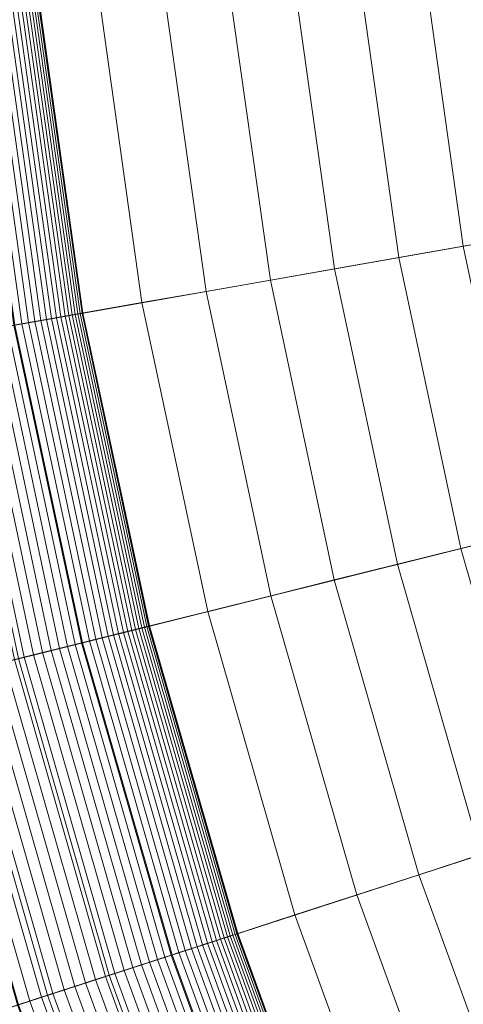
# Model space of a CAD drawing. Header units: centimetres. Extents: x -3.03 to 4.16, y -5.77 to 1.42.
# Tile 75 of 256: x -1.42 to -1.23, y -2.82 to -2.39. Entities that reach past the tile are written whole.
import ezdxf

# ---------------------------------------------------------------- set-up
doc = ezdxf.new("R2010")
doc.units = ezdxf.units.CM
doc.header["$LTSCALE"] = 2.54
doc.layers.add('Lucido design-1', color=7, linetype='Continuous')

# ---------------------------------------------------------------- blocks, each defined once
blk = doc.blocks.new('Gruppo-1')
at = {"color": 142, "linetype": 'Continuous', "lineweight": 9}
for points in [[(-3.03139, -2.30176, 37.14766), (-3.01387, -2.55233, 37.14766), (0.56289, -2.1764, 37.14766), (0.56288, -2.17625, 37.14766)], [(-3.01387, -2.55233, 37.14766), (-2.97891, -2.80107, 37.14766), (0.56291, -2.17655, 37.14766), (0.56289, -2.1764, 37.14766)], [(-2.97891, -2.80107, 37.14766), (-2.92669, -3.04676, 37.14766), (0.56294, -2.17669, 37.14766), (0.56291, -2.17655, 37.14766)], [(-2.92669, -3.04676, 37.14766), (-2.85746, -3.28821, 37.14766), (0.56298, -2.17684, 37.14766), (0.56294, -2.17669, 37.14766)], [(-2.85746, -3.28821, 37.14766), (-2.77155, -3.52424, 37.14766), (0.56304, -2.17698, 37.14766), (0.56298, -2.17684, 37.14766)], [(-2.77155, -3.52424, 37.14766), (-2.66938, -3.7537, 37.14766), (0.5631, -2.17712, 37.14766), (0.56304, -2.17698, 37.14766)], [(-2.66938, -3.7537, 37.14766), (-2.55146, -3.97548, 37.14766), (0.56317, -2.17725, 37.14766), (0.5631, -2.17712, 37.14766)], [(-2.55146, -3.97548, 37.14766), (-2.41836, -4.1885, 37.14766), (0.56325, -2.17738, 37.14766), (0.56317, -2.17725, 37.14766)], [(-2.41836, -4.1885, 37.14766), (-2.27072, -4.39171, 37.14766), (0.56334, -2.1775, 37.14766), (0.56325, -2.17738, 37.14766)], [(-2.27072, -4.39171, 37.14766), (-2.10926, -4.58412, 37.14766), (0.56343, -2.17762, 37.14766), (0.56334, -2.1775, 37.14766)], [(-2.10926, -4.58412, 37.14766), (-1.93478, -4.76481, 37.14766), (0.56354, -2.17773, 37.14766), (0.56343, -2.17762, 37.14766)], [(-1.93478, -4.76481, 37.14766), (-1.74811, -4.93288, 37.14766), (0.56365, -2.17783, 37.14766), (0.56354, -2.17773, 37.14766)], [(-1.74811, -4.93288, 37.14766), (-1.55018, -5.08752, 37.14766), (0.56377, -2.17792, 37.14766), (0.56365, -2.17783, 37.14766)], [(-1.55018, -5.08752, 37.14766), (-1.34194, -5.22798, 37.14766), (0.56389, -2.178, 37.14766), (0.56377, -2.17792, 37.14766)], [(-1.34194, -5.22798, 37.14766), (-1.12441, -5.35357, 37.14766), (0.56403, -2.17808, 37.14766), (0.56389, -2.178, 37.14766)], [(-1.52252, -2.24907, 34.15789), (-1.51235, -2.39451, 34.15789), (-1.4129, -2.38406, 34.15789), (-1.42258, -2.24558, 34.15789)], [(-1.24635, -2.36655, 38.02196), (-1.22865, -2.49245, 38.02196), (-1.25656, -2.49737, 38.01503), (-1.27453, -2.36952, 38.01503)], [(-1.21814, -2.36359, 38.02879), (-1.20072, -2.48752, 38.02879), (-1.22865, -2.49245, 38.02196), (-1.24635, -2.36655, 38.02196)], [(-1.27453, -2.36952, 38.01503), (-1.25656, -2.49737, 38.01503), (-1.28445, -2.50229, 38.008), (-1.3027, -2.37248, 38.008)], [(-1.33083, -2.37543, 38.00087), (-1.31232, -2.5072, 38.00087), (-1.34016, -2.51211, 37.99364), (-1.35895, -2.37839, 37.99364)], [(-1.3027, -2.37248, 38.008), (-1.28445, -2.50229, 38.008), (-1.31232, -2.5072, 38.00087), (-1.33083, -2.37543, 38.00087)], [(-1.35895, -2.37839, 37.99364), (-1.34016, -2.51211, 37.99364), (-1.36797, -2.51701, 37.98631), (-1.38704, -2.38134, 37.98631)], [(-1.51235, -2.39451, 34.15789), (-1.49206, -2.53889, 34.15789), (-1.39358, -2.52153, 34.15789), (-1.4129, -2.38406, 34.15789)], [(-1.38704, -2.38134, 37.98631), (-1.36797, -2.51701, 37.98631), (-1.39576, -2.52191, 37.97888), (-1.4151, -2.38429, 37.97888)], [(-1.41325, -2.3841, 35.71064), (-1.39393, -2.52159, 35.71064), (-1.39394, -2.52159, 35.71075), (-1.41326, -2.3841, 35.71075)], [(-1.41325, -2.3841, 35.71053), (-1.39392, -2.52159, 35.71053), (-1.39393, -2.52159, 35.71064), (-1.41325, -2.3841, 35.71064)], [(-1.41324, -2.3841, 35.71043), (-1.39392, -2.52159, 35.71043), (-1.39392, -2.52159, 35.71053), (-1.41325, -2.3841, 35.71053)], [(-1.41323, -2.3841, 35.71032), (-1.39391, -2.52159, 35.71032), (-1.39392, -2.52159, 35.71043), (-1.41324, -2.3841, 35.71043)], [(-1.41323, -2.38409, 35.71022), (-1.3939, -2.52159, 35.71022), (-1.39391, -2.52159, 35.71032), (-1.41323, -2.3841, 35.71032)], [(-1.41322, -2.38409, 35.71011), (-1.3939, -2.52158, 35.71011), (-1.3939, -2.52159, 35.71022), (-1.41323, -2.38409, 35.71022)], [(-1.41321, -2.38409, 35.71001), (-1.39389, -2.52158, 35.71001), (-1.3939, -2.52158, 35.71011), (-1.41322, -2.38409, 35.71011)], [(-1.41321, -2.38409, 35.7099), (-1.39389, -2.52158, 35.7099), (-1.39389, -2.52158, 35.71001), (-1.41321, -2.38409, 35.71001)], [(-1.4132, -2.38409, 35.7098), (-1.39388, -2.52158, 35.7098), (-1.39389, -2.52158, 35.7099), (-1.41321, -2.38409, 35.7099)], [(-1.4132, -2.38409, 35.70969), (-1.39387, -2.52158, 35.70969), (-1.39388, -2.52158, 35.7098), (-1.4132, -2.38409, 35.7098)], [(-1.41319, -2.38409, 35.70959), (-1.39387, -2.52158, 35.70959), (-1.39387, -2.52158, 35.70969), (-1.4132, -2.38409, 35.70969)], [(-1.41318, -2.38409, 35.70948), (-1.39386, -2.52158, 35.70948), (-1.39387, -2.52158, 35.70959), (-1.41319, -2.38409, 35.70959)], [(-1.41318, -2.38409, 35.70937), (-1.39385, -2.52158, 35.70937), (-1.39386, -2.52158, 35.70948), (-1.41318, -2.38409, 35.70948)], [(-1.41317, -2.38409, 35.70927), (-1.39385, -2.52157, 35.70927), (-1.39385, -2.52158, 35.70937), (-1.41318, -2.38409, 35.70937)], [(-1.41316, -2.38409, 35.70916), (-1.39384, -2.52157, 35.70916), (-1.39385, -2.52157, 35.70927), (-1.41317, -2.38409, 35.70927)], [(-1.41316, -2.38409, 35.70906), (-1.39383, -2.52157, 35.70906), (-1.39384, -2.52157, 35.70916), (-1.41316, -2.38409, 35.70916)], [(-1.41315, -2.38409, 35.70895), (-1.39383, -2.52157, 35.70895), (-1.39383, -2.52157, 35.70906), (-1.41316, -2.38409, 35.70906)], [(-1.41314, -2.38409, 35.70885), (-1.39382, -2.52157, 35.70885), (-1.39383, -2.52157, 35.70895), (-1.41315, -2.38409, 35.70895)], [(-1.41313, -2.38408, 35.70864), (-1.39381, -2.52157, 35.70864), (-1.39381, -2.52157, 35.70874), (-1.41314, -2.38409, 35.70874)], [(-1.41314, -2.38409, 35.70874), (-1.39381, -2.52157, 35.70874), (-1.39382, -2.52157, 35.70885), (-1.41314, -2.38409, 35.70885)], [(-1.41312, -2.38408, 35.70853), (-1.3938, -2.52157, 35.70853), (-1.39381, -2.52157, 35.70864), (-1.41313, -2.38408, 35.70864)], [(-1.41312, -2.38408, 35.70843), (-1.3938, -2.52157, 35.70843), (-1.3938, -2.52157, 35.70853), (-1.41312, -2.38408, 35.70853)], [(-1.41311, -2.38408, 35.70832), (-1.39379, -2.52156, 35.70832), (-1.3938, -2.52157, 35.70843), (-1.41312, -2.38408, 35.70843)], [(-1.4131, -2.38408, 35.70822), (-1.39378, -2.52156, 35.70822), (-1.39379, -2.52156, 35.70832), (-1.41311, -2.38408, 35.70832)], [(-1.4131, -2.38408, 35.70811), (-1.39378, -2.52156, 35.70811), (-1.39378, -2.52156, 35.70822), (-1.4131, -2.38408, 35.70822)], [(-1.41309, -2.38408, 35.708), (-1.39377, -2.52156, 35.708), (-1.39378, -2.52156, 35.70811), (-1.4131, -2.38408, 35.70811)], [(-1.41309, -2.38408, 35.7079), (-1.39376, -2.52156, 35.7079), (-1.39377, -2.52156, 35.708), (-1.41309, -2.38408, 35.708)], [(-1.41308, -2.38408, 35.70779), (-1.39376, -2.52156, 35.70779), (-1.39376, -2.52156, 35.7079), (-1.41309, -2.38408, 35.7079)], [(-1.41307, -2.38408, 35.70769), (-1.39375, -2.52156, 35.70769), (-1.39376, -2.52156, 35.70779), (-1.41308, -2.38408, 35.70779)], [(-1.4129, -2.38406, 35.59964), (-1.39358, -2.52153, 35.59964), (-1.39375, -2.52156, 35.70769), (-1.41307, -2.38408, 35.70769)], [(-1.4129, -2.38406, 34.15789), (-1.39358, -2.52153, 34.15789), (-1.39358, -2.52153, 35.59964), (-1.4129, -2.38406, 35.59964)], [(-1.4151, -2.38429, 37.97888), (-1.39576, -2.52191, 37.97888), (-1.42353, -2.52681, 37.97136), (-1.44314, -2.38724, 37.97136)], [(-1.43961, -2.38687, 35.8745), (-1.42003, -2.52619, 35.8745), (-1.42308, -2.52673, 35.88593), (-1.44269, -2.38719, 35.88593)], [(-1.43669, -2.38656, 35.86302), (-1.41714, -2.52568, 35.86302), (-1.42003, -2.52619, 35.8745), (-1.43961, -2.38687, 35.8745)], [(-1.43393, -2.38627, 35.85151), (-1.41441, -2.5252, 35.85151), (-1.41714, -2.52568, 35.86302), (-1.43669, -2.38656, 35.86302)], [(-1.43133, -2.386, 35.83995), (-1.41183, -2.52475, 35.83995), (-1.41441, -2.5252, 35.85151), (-1.43393, -2.38627, 35.85151)], [(-1.42889, -2.38574, 35.82837), (-1.40941, -2.52432, 35.82837), (-1.41183, -2.52475, 35.83995), (-1.43133, -2.386, 35.83995)], [(-1.42661, -2.3855, 35.81675), (-1.40715, -2.52392, 35.81675), (-1.40941, -2.52432, 35.82837), (-1.42889, -2.38574, 35.82837)], [(-1.42448, -2.38528, 35.8051), (-1.40505, -2.52355, 35.8051), (-1.40715, -2.52392, 35.81675), (-1.42661, -2.3855, 35.81675)], [(-1.42252, -2.38507, 35.79342), (-1.4031, -2.52321, 35.79342), (-1.40505, -2.52355, 35.8051), (-1.42448, -2.38528, 35.8051)], [(-1.42072, -2.38488, 35.78171), (-1.40132, -2.52289, 35.78171), (-1.4031, -2.52321, 35.79342), (-1.42252, -2.38507, 35.79342)], [(-1.41907, -2.38471, 35.76999), (-1.39969, -2.52261, 35.76999), (-1.40132, -2.52289, 35.78171), (-1.42072, -2.38488, 35.78171)], [(-1.41759, -2.38455, 35.75823), (-1.39823, -2.52235, 35.75823), (-1.39969, -2.52261, 35.76999), (-1.41907, -2.38471, 35.76999)], [(-1.41627, -2.38441, 35.74646), (-1.39692, -2.52212, 35.74646), (-1.39823, -2.52235, 35.75823), (-1.41759, -2.38455, 35.75823)], [(-1.41512, -2.38429, 35.73468), (-1.39578, -2.52192, 35.73468), (-1.39692, -2.52212, 35.74646), (-1.41627, -2.38441, 35.74646)], [(-1.41412, -2.38419, 35.72288), (-1.39479, -2.52174, 35.72288), (-1.39578, -2.52192, 35.73468), (-1.41512, -2.38429, 35.73468)], [(-1.41328, -2.3841, 35.71106), (-1.39396, -2.52159, 35.71106), (-1.39479, -2.52174, 35.72288), (-1.41412, -2.38419, 35.72288)], [(-1.41327, -2.3841, 35.71096), (-1.39395, -2.52159, 35.71096), (-1.39396, -2.52159, 35.71106), (-1.41328, -2.3841, 35.71106)], [(-1.41327, -2.3841, 35.71085), (-1.39394, -2.52159, 35.71085), (-1.39395, -2.52159, 35.71096), (-1.41327, -2.3841, 35.71096)], [(-1.41326, -2.3841, 35.71075), (-1.39394, -2.52159, 35.71075), (-1.39394, -2.52159, 35.71085), (-1.41327, -2.3841, 35.71085)], [(-1.22865, -2.49245, 38.02196), (-1.20222, -2.6168, 38.02196), (-1.22972, -2.62365, 38.01503), (-1.25656, -2.49737, 38.01503)], [(-1.25656, -2.49737, 38.01503), (-1.22972, -2.62365, 38.01503), (-1.2572, -2.63051, 38.008), (-1.28445, -2.50229, 38.008)], [(-1.28445, -2.50229, 38.008), (-1.2572, -2.63051, 38.008), (-1.28465, -2.63735, 38.00087), (-1.31232, -2.5072, 38.00087)], [(-1.31232, -2.5072, 38.00087), (-1.28465, -2.63735, 38.00087), (-1.31208, -2.64419, 37.99364), (-1.34016, -2.51211, 37.99364)], [(-1.34016, -2.51211, 37.99364), (-1.31208, -2.64419, 37.99364), (-1.33949, -2.65102, 37.98631), (-1.36797, -2.51701, 37.98631)], [(-1.36797, -2.51701, 37.98631), (-1.33949, -2.65102, 37.98631), (-1.36687, -2.65785, 37.97888), (-1.39576, -2.52191, 37.97888)], [(-1.49206, -2.53889, 34.15789), (-1.46174, -2.6815, 34.15789), (-1.36471, -2.65731, 34.15789), (-1.39358, -2.52153, 34.15789)], [(-1.39576, -2.52191, 37.97888), (-1.36687, -2.65785, 37.97888), (-1.39422, -2.66467, 37.97136), (-1.42353, -2.52681, 37.97136)], [(-1.41183, -2.52475, 35.83995), (-1.3827, -2.6618, 35.83995), (-1.38524, -2.66243, 35.85151), (-1.41441, -2.5252, 35.85151)], [(-1.40941, -2.52432, 35.82837), (-1.38032, -2.6612, 35.82837), (-1.3827, -2.6618, 35.83995), (-1.41183, -2.52475, 35.83995)], [(-1.40715, -2.52392, 35.81675), (-1.37809, -2.66065, 35.81675), (-1.38032, -2.6612, 35.82837), (-1.40941, -2.52432, 35.82837)], [(-1.40505, -2.52355, 35.8051), (-1.37602, -2.66013, 35.8051), (-1.37809, -2.66065, 35.81675), (-1.40715, -2.52392, 35.81675)], [(-1.4031, -2.52321, 35.79342), (-1.3741, -2.65965, 35.79342), (-1.37602, -2.66013, 35.8051), (-1.40505, -2.52355, 35.8051)], [(-1.40132, -2.52289, 35.78171), (-1.37234, -2.65921, 35.78171), (-1.3741, -2.65965, 35.79342), (-1.4031, -2.52321, 35.79342)], [(-1.39969, -2.52261, 35.76999), (-1.37074, -2.65882, 35.76999), (-1.37234, -2.65921, 35.78171), (-1.40132, -2.52289, 35.78171)], [(-1.39823, -2.52235, 35.75823), (-1.3693, -2.65845, 35.75823), (-1.37074, -2.65882, 35.76999), (-1.39969, -2.52261, 35.76999)], [(-1.39692, -2.52212, 35.74646), (-1.36801, -2.65813, 35.74646), (-1.3693, -2.65845, 35.75823), (-1.39823, -2.52235, 35.75823)], [(-1.39578, -2.52192, 35.73468), (-1.36688, -2.65785, 35.73468), (-1.36801, -2.65813, 35.74646), (-1.39692, -2.52212, 35.74646)], [(-1.39479, -2.52174, 35.72288), (-1.36591, -2.65761, 35.72288), (-1.36688, -2.65785, 35.73468), (-1.39578, -2.52192, 35.73468)], [(-1.39396, -2.52159, 35.71106), (-1.36509, -2.65741, 35.71106), (-1.36591, -2.65761, 35.72288), (-1.39479, -2.52174, 35.72288)], [(-1.39395, -2.52159, 35.71096), (-1.36508, -2.6574, 35.71096), (-1.36509, -2.65741, 35.71106), (-1.39396, -2.52159, 35.71106)], [(-1.39394, -2.52159, 35.71085), (-1.36508, -2.6574, 35.71085), (-1.36508, -2.6574, 35.71096), (-1.39395, -2.52159, 35.71096)], [(-1.39394, -2.52159, 35.71075), (-1.36507, -2.6574, 35.71075), (-1.36508, -2.6574, 35.71085), (-1.39394, -2.52159, 35.71085)], [(-1.39393, -2.52159, 35.71064), (-1.36506, -2.6574, 35.71064), (-1.36507, -2.6574, 35.71075), (-1.39394, -2.52159, 35.71075)], [(-1.39392, -2.52159, 35.71053), (-1.36506, -2.6574, 35.71053), (-1.36506, -2.6574, 35.71064), (-1.39393, -2.52159, 35.71064)], [(-1.39392, -2.52159, 35.71043), (-1.36505, -2.6574, 35.71043), (-1.36506, -2.6574, 35.71053), (-1.39392, -2.52159, 35.71053)], [(-1.39391, -2.52159, 35.71032), (-1.36504, -2.65739, 35.71032), (-1.36505, -2.6574, 35.71043), (-1.39392, -2.52159, 35.71043)], [(-1.3939, -2.52159, 35.71022), (-1.36504, -2.65739, 35.71022), (-1.36504, -2.65739, 35.71032), (-1.39391, -2.52159, 35.71032)], [(-1.3939, -2.52158, 35.71011), (-1.36503, -2.65739, 35.71011), (-1.36504, -2.65739, 35.71022), (-1.3939, -2.52159, 35.71022)], [(-1.39389, -2.52158, 35.71001), (-1.36503, -2.65739, 35.71001), (-1.36503, -2.65739, 35.71011), (-1.3939, -2.52158, 35.71011)], [(-1.39389, -2.52158, 35.7099), (-1.36502, -2.65739, 35.7099), (-1.36503, -2.65739, 35.71001), (-1.39389, -2.52158, 35.71001)], [(-1.39388, -2.52158, 35.7098), (-1.36501, -2.65739, 35.7098), (-1.36502, -2.65739, 35.7099), (-1.39389, -2.52158, 35.7099)], [(-1.39387, -2.52158, 35.70969), (-1.36501, -2.65738, 35.70969), (-1.36501, -2.65739, 35.7098), (-1.39388, -2.52158, 35.7098)], [(-1.39387, -2.52158, 35.70959), (-1.365, -2.65738, 35.70959), (-1.36501, -2.65738, 35.70969), (-1.39387, -2.52158, 35.70969)], [(-1.39386, -2.52158, 35.70948), (-1.36499, -2.65738, 35.70948), (-1.365, -2.65738, 35.70959), (-1.39387, -2.52158, 35.70959)], [(-1.39385, -2.52158, 35.70937), (-1.36499, -2.65738, 35.70937), (-1.36499, -2.65738, 35.70948), (-1.39386, -2.52158, 35.70948)], [(-1.39385, -2.52157, 35.70927), (-1.36498, -2.65738, 35.70927), (-1.36499, -2.65738, 35.70937), (-1.39385, -2.52158, 35.70937)], [(-1.39384, -2.52157, 35.70916), (-1.36497, -2.65738, 35.70916), (-1.36498, -2.65738, 35.70927), (-1.39385, -2.52157, 35.70927)], [(-1.39383, -2.52157, 35.70906), (-1.36497, -2.65738, 35.70906), (-1.36497, -2.65738, 35.70916), (-1.39384, -2.52157, 35.70916)], [(-1.39383, -2.52157, 35.70895), (-1.36496, -2.65737, 35.70895), (-1.36497, -2.65738, 35.70906), (-1.39383, -2.52157, 35.70906)], [(-1.39382, -2.52157, 35.70885), (-1.36496, -2.65737, 35.70885), (-1.36496, -2.65737, 35.70895), (-1.39383, -2.52157, 35.70895)], [(-1.39381, -2.52157, 35.70874), (-1.36495, -2.65737, 35.70874), (-1.36496, -2.65737, 35.70885), (-1.39382, -2.52157, 35.70885)], [(-1.39381, -2.52157, 35.70864), (-1.36494, -2.65737, 35.70864), (-1.36495, -2.65737, 35.70874), (-1.39381, -2.52157, 35.70874)], [(-1.3938, -2.52157, 35.70853), (-1.36494, -2.65737, 35.70853), (-1.36494, -2.65737, 35.70864), (-1.39381, -2.52157, 35.70864)], [(-1.39379, -2.52156, 35.70832), (-1.36492, -2.65736, 35.70832), (-1.36493, -2.65737, 35.70843), (-1.3938, -2.52157, 35.70843)], [(-1.3938, -2.52157, 35.70843), (-1.36493, -2.65737, 35.70843), (-1.36494, -2.65737, 35.70853), (-1.3938, -2.52157, 35.70853)], [(-1.39378, -2.52156, 35.70822), (-1.36492, -2.65736, 35.70822), (-1.36492, -2.65736, 35.70832), (-1.39379, -2.52156, 35.70832)], [(-1.39378, -2.52156, 35.70811), (-1.36491, -2.65736, 35.70811), (-1.36492, -2.65736, 35.70822), (-1.39378, -2.52156, 35.70822)], [(-1.39377, -2.52156, 35.708), (-1.36491, -2.65736, 35.708), (-1.36491, -2.65736, 35.70811), (-1.39378, -2.52156, 35.70811)], [(-1.39376, -2.52156, 35.7079), (-1.3649, -2.65736, 35.7079), (-1.36491, -2.65736, 35.708), (-1.39377, -2.52156, 35.708)], [(-1.39376, -2.52156, 35.70779), (-1.36489, -2.65736, 35.70779), (-1.3649, -2.65736, 35.7079), (-1.39376, -2.52156, 35.7079)], [(-1.39375, -2.52156, 35.70769), (-1.36489, -2.65736, 35.70769), (-1.36489, -2.65736, 35.70779), (-1.39376, -2.52156, 35.70779)], [(-1.39358, -2.52153, 35.59964), (-1.36471, -2.65731, 35.59964), (-1.36489, -2.65736, 35.70769), (-1.39375, -2.52156, 35.70769)], [(-1.39358, -2.52153, 34.15789), (-1.36471, -2.65731, 34.15789), (-1.36471, -2.65731, 35.59964), (-1.39358, -2.52153, 35.59964)], [(-1.42353, -2.52681, 37.97136), (-1.39422, -2.66467, 37.97136), (-1.42155, -2.67148, 37.96374), (-1.45127, -2.5317, 37.96374)], [(-1.43681, -2.52915, 35.9312), (-1.40731, -2.66793, 35.9312), (-1.41107, -2.66887, 35.9424), (-1.44062, -2.52982, 35.9424)], [(-1.43314, -2.5285, 35.91996), (-1.4037, -2.66703, 35.91996), (-1.40731, -2.66793, 35.9312), (-1.43681, -2.52915, 35.9312)], [(-1.42963, -2.52789, 35.90866), (-1.40024, -2.66617, 35.90866), (-1.4037, -2.66703, 35.91996), (-1.43314, -2.5285, 35.91996)], [(-1.42628, -2.52729, 35.89732), (-1.39693, -2.66535, 35.89732), (-1.40024, -2.66617, 35.90866), (-1.42963, -2.52789, 35.90866)], [(-1.42308, -2.52673, 35.88593), (-1.39378, -2.66456, 35.88593), (-1.39693, -2.66535, 35.89732), (-1.42628, -2.52729, 35.89732)], [(-1.42003, -2.52619, 35.8745), (-1.39078, -2.66381, 35.8745), (-1.39378, -2.66456, 35.88593), (-1.42308, -2.52673, 35.88593)], [(-1.41714, -2.52568, 35.86302), (-1.38793, -2.6631, 35.86302), (-1.39078, -2.66381, 35.8745), (-1.42003, -2.52619, 35.8745)], [(-1.41441, -2.5252, 35.85151), (-1.38524, -2.66243, 35.85151), (-1.38793, -2.6631, 35.86302), (-1.41714, -2.52568, 35.86302)], [(-1.44871, -2.53125, 35.96462), (-1.41903, -2.67086, 35.96462), (-1.42324, -2.6719, 35.97564), (-1.45298, -2.532, 35.97564)], [(-1.44459, -2.53052, 35.95353), (-1.41497, -2.66984, 35.95353), (-1.41903, -2.67086, 35.96462), (-1.44871, -2.53125, 35.96462)], [(-1.44062, -2.52982, 35.9424), (-1.41107, -2.66887, 35.9424), (-1.41497, -2.66984, 35.95353), (-1.44459, -2.53052, 35.95353)], [(-1.20222, -2.6168, 38.02196), (-1.16718, -2.739, 38.02196), (-1.19413, -2.74776, 38.01503), (-1.22972, -2.62365, 38.01503)], [(-1.22972, -2.62365, 38.01503), (-1.19413, -2.74776, 38.01503), (-1.22107, -2.75651, 38.008), (-1.2572, -2.63051, 38.008)], [(-1.2572, -2.63051, 38.008), (-1.22107, -2.75651, 38.008), (-1.24798, -2.76525, 38.00087), (-1.28465, -2.63735, 38.00087)], [(-1.28465, -2.63735, 38.00087), (-1.24798, -2.76525, 38.00087), (-1.27486, -2.77399, 37.99364), (-1.31208, -2.64419, 37.99364)], [(-1.31208, -2.64419, 37.99364), (-1.27486, -2.77399, 37.99364), (-1.30172, -2.78272, 37.98631), (-1.33949, -2.65102, 37.98631)], [(-1.33949, -2.65102, 37.98631), (-1.30172, -2.78272, 37.98631), (-1.32856, -2.79144, 37.97888), (-1.36687, -2.65785, 37.97888)], [(-1.46174, -2.6815, 34.15789), (-1.42156, -2.82165, 34.15789), (-1.32645, -2.79075, 34.15789), (-1.36471, -2.65731, 34.15789)], [(-1.36509, -2.65741, 35.71106), (-1.32682, -2.79087, 35.71106), (-1.32762, -2.79113, 35.72288), (-1.36591, -2.65761, 35.72288)], [(-1.36508, -2.6574, 35.71096), (-1.32681, -2.79087, 35.71096), (-1.32682, -2.79087, 35.71106), (-1.36509, -2.65741, 35.71106)], [(-1.36508, -2.6574, 35.71085), (-1.32681, -2.79087, 35.71085), (-1.32681, -2.79087, 35.71096), (-1.36508, -2.6574, 35.71096)], [(-1.36507, -2.6574, 35.71075), (-1.3268, -2.79087, 35.71075), (-1.32681, -2.79087, 35.71085), (-1.36508, -2.6574, 35.71085)], [(-1.36506, -2.6574, 35.71064), (-1.32679, -2.79086, 35.71064), (-1.3268, -2.79087, 35.71075), (-1.36507, -2.6574, 35.71075)], [(-1.36506, -2.6574, 35.71053), (-1.32679, -2.79086, 35.71053), (-1.32679, -2.79086, 35.71064), (-1.36506, -2.6574, 35.71064)], [(-1.36505, -2.6574, 35.71043), (-1.32678, -2.79086, 35.71043), (-1.32679, -2.79086, 35.71053), (-1.36506, -2.6574, 35.71053)], [(-1.36504, -2.65739, 35.71032), (-1.32677, -2.79086, 35.71032), (-1.32678, -2.79086, 35.71043), (-1.36505, -2.6574, 35.71043)], [(-1.36504, -2.65739, 35.71022), (-1.32677, -2.79086, 35.71022), (-1.32677, -2.79086, 35.71032), (-1.36504, -2.65739, 35.71032)], [(-1.36503, -2.65739, 35.71011), (-1.32676, -2.79085, 35.71011), (-1.32677, -2.79086, 35.71022), (-1.36504, -2.65739, 35.71022)], [(-1.36503, -2.65739, 35.71001), (-1.32676, -2.79085, 35.71001), (-1.32676, -2.79085, 35.71011), (-1.36503, -2.65739, 35.71011)], [(-1.36502, -2.65739, 35.7099), (-1.32675, -2.79085, 35.7099), (-1.32676, -2.79085, 35.71001), (-1.36503, -2.65739, 35.71001)], [(-1.36501, -2.65739, 35.7098), (-1.32674, -2.79085, 35.7098), (-1.32675, -2.79085, 35.7099), (-1.36502, -2.65739, 35.7099)], [(-1.36501, -2.65738, 35.70969), (-1.32674, -2.79085, 35.70969), (-1.32674, -2.79085, 35.7098), (-1.36501, -2.65739, 35.7098)], [(-1.365, -2.65738, 35.70959), (-1.32673, -2.79084, 35.70959), (-1.32674, -2.79085, 35.70969), (-1.36501, -2.65738, 35.70969)], [(-1.36499, -2.65738, 35.70948), (-1.32672, -2.79084, 35.70948), (-1.32673, -2.79084, 35.70959), (-1.365, -2.65738, 35.70959)], [(-1.36499, -2.65738, 35.70937), (-1.32672, -2.79084, 35.70937), (-1.32672, -2.79084, 35.70948), (-1.36499, -2.65738, 35.70948)], [(-1.36498, -2.65738, 35.70927), (-1.32671, -2.79084, 35.70927), (-1.32672, -2.79084, 35.70937), (-1.36499, -2.65738, 35.70937)], [(-1.36497, -2.65738, 35.70916), (-1.32671, -2.79084, 35.70916), (-1.32671, -2.79084, 35.70927), (-1.36498, -2.65738, 35.70927)], [(-1.36496, -2.65737, 35.70895), (-1.32669, -2.79083, 35.70895), (-1.3267, -2.79083, 35.70906), (-1.36497, -2.65738, 35.70906)], [(-1.36497, -2.65738, 35.70906), (-1.3267, -2.79083, 35.70906), (-1.32671, -2.79084, 35.70916), (-1.36497, -2.65738, 35.70916)], [(-1.36496, -2.65737, 35.70885), (-1.32669, -2.79083, 35.70885), (-1.32669, -2.79083, 35.70895), (-1.36496, -2.65737, 35.70895)], [(-1.36495, -2.65737, 35.70874), (-1.32668, -2.79083, 35.70874), (-1.32669, -2.79083, 35.70885), (-1.36496, -2.65737, 35.70885)], [(-1.36494, -2.65737, 35.70864), (-1.32667, -2.79083, 35.70864), (-1.32668, -2.79083, 35.70874), (-1.36495, -2.65737, 35.70874)], [(-1.36494, -2.65737, 35.70853), (-1.32667, -2.79082, 35.70853), (-1.32667, -2.79083, 35.70864), (-1.36494, -2.65737, 35.70864)], [(-1.36493, -2.65737, 35.70843), (-1.32666, -2.79082, 35.70843), (-1.32667, -2.79082, 35.70853), (-1.36494, -2.65737, 35.70853)], [(-1.36492, -2.65736, 35.70832), (-1.32666, -2.79082, 35.70832), (-1.32666, -2.79082, 35.70843), (-1.36493, -2.65737, 35.70843)], [(-1.36492, -2.65736, 35.70822), (-1.32665, -2.79082, 35.70822), (-1.32666, -2.79082, 35.70832), (-1.36492, -2.65736, 35.70832)], [(-1.36491, -2.65736, 35.70811), (-1.32664, -2.79082, 35.70811), (-1.32665, -2.79082, 35.70822), (-1.36492, -2.65736, 35.70822)], [(-1.36491, -2.65736, 35.708), (-1.32664, -2.79081, 35.708), (-1.32664, -2.79082, 35.70811), (-1.36491, -2.65736, 35.70811)], [(-1.3649, -2.65736, 35.7079), (-1.32663, -2.79081, 35.7079), (-1.32664, -2.79081, 35.708), (-1.36491, -2.65736, 35.708)], [(-1.36489, -2.65736, 35.70779), (-1.32663, -2.79081, 35.70779), (-1.32663, -2.79081, 35.7079), (-1.3649, -2.65736, 35.7079)], [(-1.36471, -2.65731, 35.59964), (-1.32645, -2.79075, 35.59964), (-1.32662, -2.79081, 35.70769), (-1.36489, -2.65736, 35.70769)], [(-1.36489, -2.65736, 35.70769), (-1.32662, -2.79081, 35.70769), (-1.32663, -2.79081, 35.70779), (-1.36489, -2.65736, 35.70779)], [(-1.36471, -2.65731, 34.15789), (-1.32645, -2.79075, 34.15789), (-1.32645, -2.79075, 35.59964), (-1.36471, -2.65731, 35.59964)], [(-1.36687, -2.65785, 37.97888), (-1.32856, -2.79144, 37.97888), (-1.35537, -2.80015, 37.97136), (-1.39422, -2.66467, 37.97136)], [(-1.3827, -2.6618, 35.83995), (-1.34408, -2.79648, 35.83995), (-1.34657, -2.79729, 35.85151), (-1.38524, -2.66243, 35.85151)], [(-1.38032, -2.6612, 35.82837), (-1.34174, -2.79572, 35.82837), (-1.34408, -2.79648, 35.83995), (-1.3827, -2.6618, 35.83995)], [(-1.37809, -2.66065, 35.81675), (-1.33956, -2.79501, 35.81675), (-1.34174, -2.79572, 35.82837), (-1.38032, -2.6612, 35.82837)], [(-1.37602, -2.66013, 35.8051), (-1.33753, -2.79435, 35.8051), (-1.33956, -2.79501, 35.81675), (-1.37809, -2.66065, 35.81675)], [(-1.3741, -2.65965, 35.79342), (-1.33565, -2.79374, 35.79342), (-1.33753, -2.79435, 35.8051), (-1.37602, -2.66013, 35.8051)], [(-1.37234, -2.65921, 35.78171), (-1.33393, -2.79318, 35.78171), (-1.33565, -2.79374, 35.79342), (-1.3741, -2.65965, 35.79342)], [(-1.37074, -2.65882, 35.76999), (-1.33236, -2.79267, 35.76999), (-1.33393, -2.79318, 35.78171), (-1.37234, -2.65921, 35.78171)], [(-1.3693, -2.65845, 35.75823), (-1.33094, -2.79221, 35.75823), (-1.33236, -2.79267, 35.76999), (-1.37074, -2.65882, 35.76999)], [(-1.36801, -2.65813, 35.74646), (-1.32968, -2.7918, 35.74646), (-1.33094, -2.79221, 35.75823), (-1.3693, -2.65845, 35.75823)], [(-1.36688, -2.65785, 35.73468), (-1.32858, -2.79144, 35.73468), (-1.32968, -2.7918, 35.74646), (-1.36801, -2.65813, 35.74646)], [(-1.36591, -2.65761, 35.72288), (-1.32762, -2.79113, 35.72288), (-1.32858, -2.79144, 35.73468), (-1.36688, -2.65785, 35.73468)], [(-1.39422, -2.66467, 37.97136), (-1.35537, -2.80015, 37.97136), (-1.38216, -2.80885, 37.96374), (-1.42155, -2.67148, 37.96374)], [(-1.39693, -2.66535, 35.89732), (-1.35803, -2.80101, 35.89732), (-1.36127, -2.80207, 35.90866), (-1.40024, -2.66617, 35.90866)], [(-1.39378, -2.66456, 35.88593), (-1.35494, -2.80001, 35.88593), (-1.35803, -2.80101, 35.89732), (-1.39693, -2.66535, 35.89732)], [(-1.39078, -2.66381, 35.8745), (-1.352, -2.79905, 35.8745), (-1.35494, -2.80001, 35.88593), (-1.39378, -2.66456, 35.88593)], [(-1.38793, -2.6631, 35.86302), (-1.34921, -2.79815, 35.86302), (-1.352, -2.79905, 35.8745), (-1.39078, -2.66381, 35.8745)], [(-1.38524, -2.66243, 35.85151), (-1.34657, -2.79729, 35.85151), (-1.34921, -2.79815, 35.86302), (-1.38793, -2.6631, 35.86302)], [(-1.41497, -2.66984, 35.95353), (-1.37571, -2.80676, 35.95353), (-1.37969, -2.80805, 35.96462), (-1.41903, -2.67086, 35.96462)], [(-1.41107, -2.66887, 35.9424), (-1.37188, -2.80551, 35.9424), (-1.37571, -2.80676, 35.95353), (-1.41497, -2.66984, 35.95353)], [(-1.40731, -2.66793, 35.9312), (-1.3682, -2.80432, 35.9312), (-1.37188, -2.80551, 35.9424), (-1.41107, -2.66887, 35.9424)], [(-1.4037, -2.66703, 35.91996), (-1.36466, -2.80317, 35.91996), (-1.3682, -2.80432, 35.9312), (-1.40731, -2.66793, 35.9312)], [(-1.40024, -2.66617, 35.90866), (-1.36127, -2.80207, 35.90866), (-1.36466, -2.80317, 35.91996), (-1.4037, -2.66703, 35.91996)], [(-1.42155, -2.67148, 37.96374), (-1.38216, -2.80885, 37.96374), (-1.40893, -2.81755, 37.95602), (-1.44886, -2.67829, 37.95602)], [(-1.43209, -2.67411, 35.9975), (-1.39249, -2.81221, 35.9975), (-1.39705, -2.81369, 36.00833), (-1.43674, -2.67527, 36.00833)], [(-1.42759, -2.67299, 35.9866), (-1.38808, -2.81078, 35.9866), (-1.39249, -2.81221, 35.9975), (-1.43209, -2.67411, 35.9975)], [(-1.42324, -2.6719, 35.97564), (-1.38381, -2.80939, 35.97564), (-1.38808, -2.81078, 35.9866), (-1.42759, -2.67299, 35.9866)], [(-1.41903, -2.67086, 35.96462), (-1.37969, -2.80805, 35.96462), (-1.38381, -2.80939, 35.97564), (-1.42324, -2.6719, 35.97564)], [(-1.44886, -2.67829, 37.95602), (-1.40893, -2.81755, 37.95602), (-1.43566, -2.82624, 37.9482), (-1.47614, -2.68509, 37.9482)], [(-1.44646, -2.67769, 36.0298), (-1.40658, -2.81679, 36.0298), (-1.41155, -2.8184, 36.04042), (-1.45154, -2.67896, 36.04042)], [(-1.44153, -2.67646, 36.0191), (-1.40174, -2.81522, 36.0191), (-1.40658, -2.81679, 36.0298), (-1.44646, -2.67769, 36.0298)], [(-1.43674, -2.67527, 36.00833), (-1.39705, -2.81369, 36.00833), (-1.40174, -2.81522, 36.0191), (-1.44153, -2.67646, 36.0191)], [(-1.45676, -2.68026, 36.05097), (-1.41667, -2.82007, 36.05097), (-1.42192, -2.82177, 36.06145), (-1.46212, -2.6816, 36.06145)], [(-1.45154, -2.67896, 36.04042), (-1.41155, -2.8184, 36.04042), (-1.41667, -2.82007, 36.05097), (-1.45676, -2.68026, 36.05097)], [(-1.22107, -2.75651, 38.008), (-1.17623, -2.87969, 38.008), (-1.20247, -2.89029, 38.00087), (-1.24798, -2.76525, 38.00087)], [(-1.24798, -2.76525, 38.00087), (-1.20247, -2.89029, 38.00087), (-1.22868, -2.90088, 37.99364), (-1.27486, -2.77399, 37.99364)], [(-1.27486, -2.77399, 37.99364), (-1.22868, -2.90088, 37.99364), (-1.25487, -2.91146, 37.98631), (-1.30172, -2.78272, 37.98631)], [(-1.30172, -2.78272, 37.98631), (-1.25487, -2.91146, 37.98631), (-1.28103, -2.92203, 37.97888), (-1.32856, -2.79144, 37.97888)], [(-1.42156, -2.82165, 34.15789), (-1.37169, -2.95866, 34.15789), (-1.27897, -2.9212, 34.15789), (-1.32645, -2.79075, 34.15789)], [(-1.32856, -2.79144, 37.97888), (-1.28103, -2.92203, 37.97888), (-1.30717, -2.93259, 37.97136), (-1.35537, -2.80015, 37.97136)], [(-1.33565, -2.79374, 35.79342), (-1.28794, -2.92482, 35.79342), (-1.28977, -2.92556, 35.8051), (-1.33753, -2.79435, 35.8051)], [(-1.33393, -2.79318, 35.78171), (-1.28626, -2.92415, 35.78171), (-1.28794, -2.92482, 35.79342), (-1.33565, -2.79374, 35.79342)], [(-1.33236, -2.79267, 35.76999), (-1.28473, -2.92353, 35.76999), (-1.28626, -2.92415, 35.78171), (-1.33393, -2.79318, 35.78171)], [(-1.33094, -2.79221, 35.75823), (-1.28335, -2.92297, 35.75823), (-1.28473, -2.92353, 35.76999), (-1.33236, -2.79267, 35.76999)], [(-1.32968, -2.7918, 35.74646), (-1.28212, -2.92247, 35.74646), (-1.28335, -2.92297, 35.75823), (-1.33094, -2.79221, 35.75823)], [(-1.32858, -2.79144, 35.73468), (-1.28104, -2.92204, 35.73468), (-1.28212, -2.92247, 35.74646), (-1.32968, -2.7918, 35.74646)], [(-1.32762, -2.79113, 35.72288), (-1.28012, -2.92166, 35.72288), (-1.28104, -2.92204, 35.73468), (-1.32858, -2.79144, 35.73468)], [(-1.32682, -2.79087, 35.71106), (-1.27933, -2.92134, 35.71106), (-1.28012, -2.92166, 35.72288), (-1.32762, -2.79113, 35.72288)], [(-1.32681, -2.79087, 35.71096), (-1.27932, -2.92134, 35.71096), (-1.27933, -2.92134, 35.71106), (-1.32682, -2.79087, 35.71106)], [(-1.32681, -2.79087, 35.71085), (-1.27932, -2.92134, 35.71085), (-1.27932, -2.92134, 35.71096), (-1.32681, -2.79087, 35.71096)], [(-1.3268, -2.79087, 35.71075), (-1.27931, -2.92134, 35.71075), (-1.27932, -2.92134, 35.71085), (-1.32681, -2.79087, 35.71085)], [(-1.32679, -2.79086, 35.71064), (-1.27931, -2.92133, 35.71064), (-1.27931, -2.92134, 35.71075), (-1.3268, -2.79087, 35.71075)], [(-1.32679, -2.79086, 35.71053), (-1.2793, -2.92133, 35.71053), (-1.27931, -2.92133, 35.71064), (-1.32679, -2.79086, 35.71064)], [(-1.32678, -2.79086, 35.71043), (-1.27929, -2.92133, 35.71043), (-1.2793, -2.92133, 35.71053), (-1.32679, -2.79086, 35.71053)], [(-1.32677, -2.79086, 35.71032), (-1.27929, -2.92133, 35.71032), (-1.27929, -2.92133, 35.71043), (-1.32678, -2.79086, 35.71043)], [(-1.32676, -2.79085, 35.71011), (-1.27928, -2.92132, 35.71011), (-1.27928, -2.92132, 35.71022), (-1.32677, -2.79086, 35.71022)], [(-1.32677, -2.79086, 35.71022), (-1.27928, -2.92132, 35.71022), (-1.27929, -2.92133, 35.71032), (-1.32677, -2.79086, 35.71032)], [(-1.32676, -2.79085, 35.71001), (-1.27927, -2.92132, 35.71001), (-1.27928, -2.92132, 35.71011), (-1.32676, -2.79085, 35.71011)], [(-1.32675, -2.79085, 35.7099), (-1.27926, -2.92132, 35.7099), (-1.27927, -2.92132, 35.71001), (-1.32676, -2.79085, 35.71001)], [(-1.32674, -2.79085, 35.7098), (-1.27926, -2.92131, 35.7098), (-1.27926, -2.92132, 35.7099), (-1.32675, -2.79085, 35.7099)], [(-1.32673, -2.79084, 35.70959), (-1.27924, -2.92131, 35.70959), (-1.27925, -2.92131, 35.70969), (-1.32674, -2.79085, 35.70969)], [(-1.32674, -2.79085, 35.70969), (-1.27925, -2.92131, 35.70969), (-1.27926, -2.92131, 35.7098), (-1.32674, -2.79085, 35.7098)], [(-1.32672, -2.79084, 35.70948), (-1.27924, -2.92131, 35.70948), (-1.27924, -2.92131, 35.70959), (-1.32673, -2.79084, 35.70959)], [(-1.32672, -2.79084, 35.70937), (-1.27923, -2.9213, 35.70937), (-1.27924, -2.92131, 35.70948), (-1.32672, -2.79084, 35.70948)], [(-1.32671, -2.79084, 35.70927), (-1.27923, -2.9213, 35.70927), (-1.27923, -2.9213, 35.70937), (-1.32672, -2.79084, 35.70937)], [(-1.3267, -2.79083, 35.70906), (-1.27921, -2.9213, 35.70906), (-1.27922, -2.9213, 35.70916), (-1.32671, -2.79084, 35.70916)], [(-1.32671, -2.79084, 35.70916), (-1.27922, -2.9213, 35.70916), (-1.27923, -2.9213, 35.70927), (-1.32671, -2.79084, 35.70927)], [(-1.32669, -2.79083, 35.70895), (-1.27921, -2.9213, 35.70895), (-1.27921, -2.9213, 35.70906), (-1.3267, -2.79083, 35.70906)], [(-1.32669, -2.79083, 35.70885), (-1.2792, -2.92129, 35.70885), (-1.27921, -2.9213, 35.70895), (-1.32669, -2.79083, 35.70895)], [(-1.32668, -2.79083, 35.70874), (-1.2792, -2.92129, 35.70874), (-1.2792, -2.92129, 35.70885), (-1.32669, -2.79083, 35.70885)], [(-1.32667, -2.79083, 35.70864), (-1.27919, -2.92129, 35.70864), (-1.2792, -2.92129, 35.70874), (-1.32668, -2.79083, 35.70874)], [(-1.32667, -2.79082, 35.70853), (-1.27918, -2.92129, 35.70853), (-1.27919, -2.92129, 35.70864), (-1.32667, -2.79083, 35.70864)], [(-1.32666, -2.79082, 35.70843), (-1.27918, -2.92128, 35.70843), (-1.27918, -2.92129, 35.70853), (-1.32667, -2.79082, 35.70853)], [(-1.32666, -2.79082, 35.70832), (-1.27917, -2.92128, 35.70832), (-1.27918, -2.92128, 35.70843), (-1.32666, -2.79082, 35.70843)], [(-1.32665, -2.79082, 35.70822), (-1.27917, -2.92128, 35.70822), (-1.27917, -2.92128, 35.70832), (-1.32666, -2.79082, 35.70832)], [(-1.32664, -2.79082, 35.70811), (-1.27916, -2.92128, 35.70811), (-1.27917, -2.92128, 35.70822), (-1.32665, -2.79082, 35.70822)], [(-1.32664, -2.79081, 35.708), (-1.27915, -2.92127, 35.708), (-1.27916, -2.92128, 35.70811), (-1.32664, -2.79082, 35.70811)], [(-1.32663, -2.79081, 35.7079), (-1.27915, -2.92127, 35.7079), (-1.27915, -2.92127, 35.708), (-1.32664, -2.79081, 35.708)], [(-1.32663, -2.79081, 35.70779), (-1.27914, -2.92127, 35.70779), (-1.27915, -2.92127, 35.7079), (-1.32663, -2.79081, 35.7079)], [(-1.32662, -2.79081, 35.70769), (-1.27914, -2.92127, 35.70769), (-1.27914, -2.92127, 35.70779), (-1.32663, -2.79081, 35.70779)], [(-1.32645, -2.79075, 35.59964), (-1.27897, -2.9212, 35.59964), (-1.27914, -2.92127, 35.70769), (-1.32662, -2.79081, 35.70769)], [(-1.32645, -2.79075, 34.15789), (-1.27897, -2.9212, 34.15789), (-1.27897, -2.9212, 35.59964), (-1.32645, -2.79075, 35.59964)], [(-1.34921, -2.79815, 35.86302), (-1.30116, -2.93016, 35.86302), (-1.30388, -2.93126, 35.8745), (-1.352, -2.79905, 35.8745)], [(-1.34657, -2.79729, 35.85151), (-1.29859, -2.92912, 35.85151), (-1.30116, -2.93016, 35.86302), (-1.34921, -2.79815, 35.86302)], [(-1.34408, -2.79648, 35.83995), (-1.29616, -2.92814, 35.83995), (-1.29859, -2.92912, 35.85151), (-1.34657, -2.79729, 35.85151)], [(-1.34174, -2.79572, 35.82837), (-1.29388, -2.92722, 35.82837), (-1.29616, -2.92814, 35.83995), (-1.34408, -2.79648, 35.83995)], [(-1.33956, -2.79501, 35.81675), (-1.29175, -2.92636, 35.81675), (-1.29388, -2.92722, 35.82837), (-1.34174, -2.79572, 35.82837)], [(-1.33753, -2.79435, 35.8051), (-1.28977, -2.92556, 35.8051), (-1.29175, -2.92636, 35.81675), (-1.33956, -2.79501, 35.81675)], [(-1.35537, -2.80015, 37.97136), (-1.30717, -2.93259, 37.97136), (-1.33329, -2.94314, 37.96374), (-1.38216, -2.80885, 37.96374)], [(-1.36127, -2.80207, 35.90866), (-1.31292, -2.93492, 35.90866), (-1.31622, -2.93625, 35.91996), (-1.36466, -2.80317, 35.91996)], [(-1.35803, -2.80101, 35.89732), (-1.30976, -2.93364, 35.89732), (-1.31292, -2.93492, 35.90866), (-1.36127, -2.80207, 35.90866)], [(-1.35494, -2.80001, 35.88593), (-1.30675, -2.93242, 35.88593), (-1.30976, -2.93364, 35.89732), (-1.35803, -2.80101, 35.89732)], [(-1.352, -2.79905, 35.8745), (-1.30388, -2.93126, 35.8745), (-1.30675, -2.93242, 35.88593), (-1.35494, -2.80001, 35.88593)], [(-1.37571, -2.80676, 35.95353), (-1.327, -2.9406, 35.95353), (-1.33088, -2.94217, 35.96462), (-1.37969, -2.80805, 35.96462)], [(-1.37188, -2.80551, 35.9424), (-1.32326, -2.93909, 35.9424), (-1.327, -2.9406, 35.95353), (-1.37571, -2.80676, 35.95353)], [(-1.3682, -2.80432, 35.9312), (-1.31967, -2.93764, 35.9312), (-1.32326, -2.93909, 35.9424), (-1.37188, -2.80551, 35.9424)], [(-1.36466, -2.80317, 35.91996), (-1.31622, -2.93625, 35.91996), (-1.31967, -2.93764, 35.9312), (-1.3682, -2.80432, 35.9312)], [(-1.38216, -2.80885, 37.96374), (-1.33329, -2.94314, 37.96374), (-1.35938, -2.95369, 37.95602), (-1.40893, -2.81755, 37.95602)], [(-1.38808, -2.81078, 35.9866), (-1.33906, -2.94548, 35.9866), (-1.34336, -2.94721, 35.9975), (-1.39249, -2.81221, 35.9975)], [(-1.38381, -2.80939, 35.97564), (-1.3349, -2.94379, 35.97564), (-1.33906, -2.94548, 35.9866), (-1.38808, -2.81078, 35.9866)], [(-1.37969, -2.80805, 35.96462), (-1.33088, -2.94217, 35.96462), (-1.3349, -2.94379, 35.97564), (-1.38381, -2.80939, 35.97564)], [(-1.40174, -2.81522, 36.0191), (-1.35237, -2.95086, 36.0191), (-1.35709, -2.95276, 36.0298), (-1.40658, -2.81679, 36.0298)], [(-1.39705, -2.81369, 36.00833), (-1.34779, -2.94901, 36.00833), (-1.35237, -2.95086, 36.0191), (-1.40174, -2.81522, 36.0191)], [(-1.39249, -2.81221, 35.9975), (-1.34336, -2.94721, 35.9975), (-1.34779, -2.94901, 36.00833), (-1.39705, -2.81369, 36.00833)], [(-1.40893, -2.81755, 37.95602), (-1.35938, -2.95369, 37.95602), (-1.38544, -2.96422, 37.9482), (-1.43566, -2.82624, 37.9482)], [(-1.41155, -2.8184, 36.04042), (-1.36194, -2.95472, 36.04042), (-1.36693, -2.95674, 36.05097), (-1.41667, -2.82007, 36.05097)], [(-1.40658, -2.81679, 36.0298), (-1.35709, -2.95276, 36.0298), (-1.36194, -2.95472, 36.04042), (-1.41155, -2.8184, 36.04042)], [(-1.41667, -2.82007, 36.05097), (-1.36693, -2.95674, 36.05097), (-1.37205, -2.9588, 36.06145), (-1.42192, -2.82177, 36.06145)]]:
    blk.add_3dface(points, dxfattribs=at)

msp = doc.modelspace()

# ---------------------------------------------------------------- block references
at = {"layer": 'Lucido design-1', "color": 7}
msp.add_blockref('Gruppo-1', (0, 0), dxfattribs=at)

doc.saveas('drawing.dxf')
